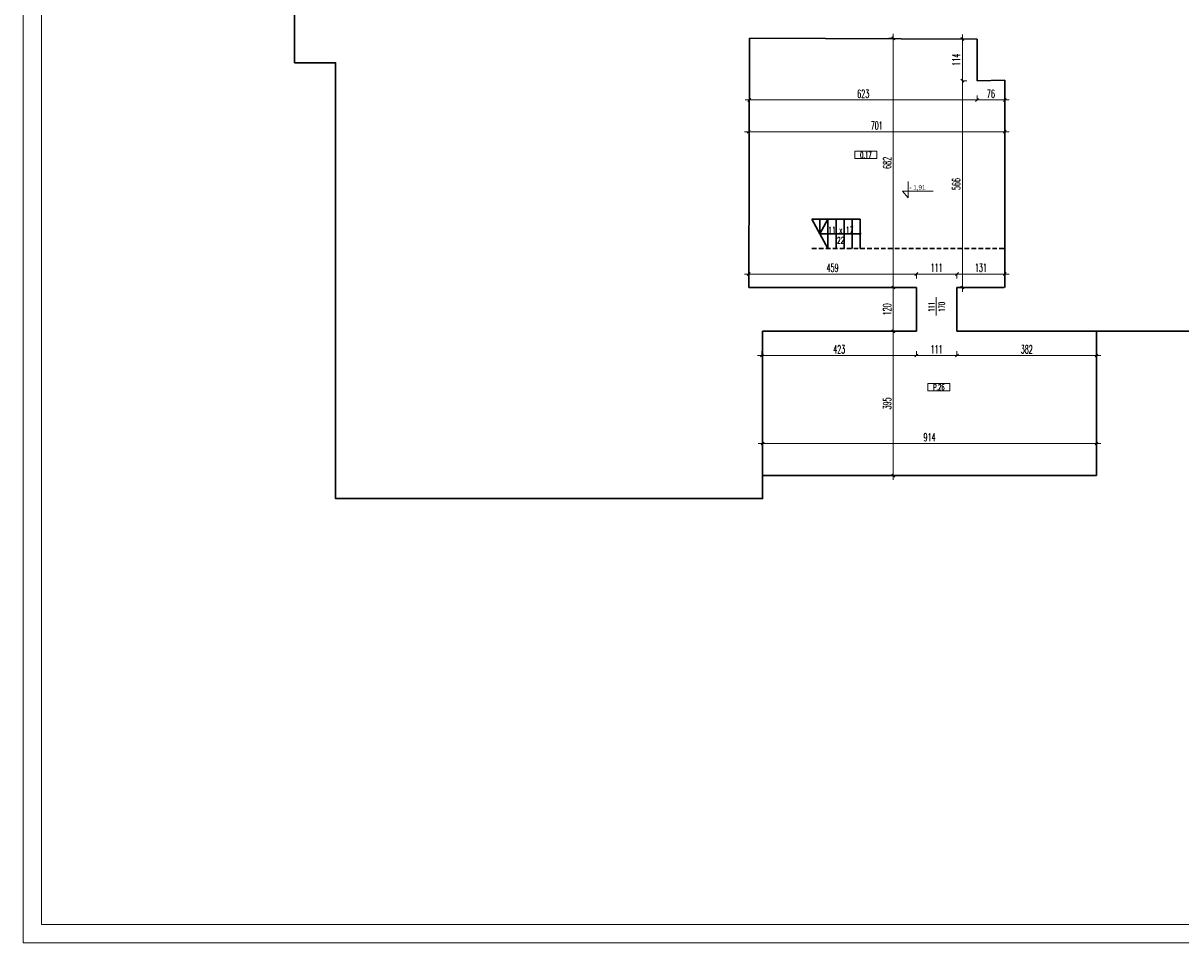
# Model space of a CAD drawing. Header units: millimetres. Extents: x -5207 to 173417, y -28809 to -6400.
# Tile 29 of 256: x -5207 to -2038, y -14634 to -12117. Entities that reach past the tile are written whole.
import ezdxf

# ---------------------------------------------------------------- set-up
doc = ezdxf.new("R2010")
doc.units = ezdxf.units.MM
doc.linetypes.add('HIDDEN', pattern=[9.525, 6.35, -3.175])
for name, color, linetype, lineweight in [('m_tabela', 7, 'Continuous', 15), ('mr_cienka', 4, 'Continuous', 13), ('mr_opis', 6, 'Continuous', 9), ('mr_otwory', 6, 'Continuous', 9), ('mr_wymiar', 3, 'Continuous', 9), ('mr_ściany', 7, 'Continuous', 30)]:
    doc.layers.add(name, color=color, linetype=linetype, lineweight=lineweight)
doc.styles.add('TABELKA', font='arial.ttf')
doc.styles.add('WYM', font='simplex.shx', dxfattribs={"width": 0.5})
doc.dimstyles.new('1do100', dxfattribs={"dimscale": 2, "dimtxt": 12, "dimasz": 5, "dimexe": 0, "dimexo": 0, "dimgap": 3, "dimtad": 1, "dimdec": 0, "dimrnd": 0.5, "dimdsep": 46, "dimtxsty": 'WYM', "dimblk": 'OBLIQUE', "dimcen": 1.2, "dimdle": 6, "dimclrd": 256, "dimclre": 250, "dimclrt": 4, "dimadec": 1, "dimazin": 0, "dimtfac": 1, "dimtdec": 0, "dimtix": 1, "dimtmove": 2, "dimatfit": 3, "dimldrblk": 'NONE', "dimfxl": 1, "dimfxlon": 1, "dimtolj": 1, "dimtzin": 0, "dimlwd": -1, "dimlwe": 0, "dimarcsym": 0})

# ---------------------------------------------------------------- blocks, each defined once
blk = doc.blocks.new('_Oblique')
at = {"color": 0, "linetype": 'ByBlock', "lineweight": -2}
blk.add_line((-0.5, -0.5), (0.5, 0.5), dxfattribs=at)
blk = doc.blocks.new('*D5428')
at = {"layer": 'Defpoints', "color": 0, "ltscale": 2, "transparency": 16777216}
for p in [(-3053.9, -12158.3), (-3053.9, -12840.3), (-2825, -12840.3)]:
    blk.add_point(p, dxfattribs=at)
at = {"layer": 'mr_wymiar', "color": 250, "lineweight": 0, "ltscale": 2, "transparency": 16777216}
for p, q in [((-2837, -12158.3), (-2825, -12158.3)), ((-2837, -12840.3), (-2825, -12840.3))]:
    blk.add_line(p, q, dxfattribs=at)
at = {"layer": 'mr_wymiar', "ltscale": 2, "transparency": 16777216}
blk.add_line((-2825, -12146.3), (-2825, -12852.3), dxfattribs=at)
at = {"layer": 'mr_wymiar', "ltscale": 2, "transparency": 16777216, "xscale": 8, "yscale": 8, "zscale": 8}
for p, rotation in [((-2825, -12158.3), 90), ((-2825, -12840.3), 270)]:
    blk.add_blockref('_Oblique', p, dxfattribs=dict(at, rotation=rotation))
at = {"layer": 'mr_wymiar', "color": 4, "ltscale": 2, "transparency": 16777216, "insert": (-2842, -12499.3), "char_height": 22, "attachment_point": 5, "rotation": 90, "style": 'WYM'}
blk.add_mtext('\\A1;682', dxfattribs=at)
blk = doc.blocks.new('_None')
blk = doc.blocks.new('*D5429')
at = {"layer": 'Defpoints', "color": 0, "ltscale": 2, "transparency": 16777216}
for p in [(-2823, -12840.3), (-2825, -12960.3), (-2817.5, -12960.3)]:
    blk.add_point(p, dxfattribs=at)
at = {"layer": 'mr_wymiar', "ltscale": 2, "transparency": 16777216}
blk.add_line((-2825, -12828.3), (-2825, -12972.3), dxfattribs=at)
at = {"layer": 'mr_wymiar', "color": 250, "lineweight": 0, "ltscale": 2, "transparency": 16777216}
for p, q in [((-2823, -12840.3), (-2825, -12840.3)), ((-2817.5, -12960.3), (-2825, -12960.3))]:
    blk.add_line(p, q, dxfattribs=at)
at = {"layer": 'mr_wymiar', "ltscale": 2, "transparency": 16777216, "xscale": 8, "yscale": 8, "zscale": 8}
for p, rotation in [((-2825, -12840.3), 90), ((-2825, -12960.3), 270)]:
    blk.add_blockref('_Oblique', p, dxfattribs=dict(at, rotation=rotation))
at = {"layer": 'mr_wymiar', "color": 4, "ltscale": 2, "transparency": 16777216, "insert": (-2842, -12900.3), "char_height": 22, "attachment_point": 5, "rotation": 90, "style": 'WYM'}
blk.add_mtext('\\A1;120', dxfattribs=at)
blk = doc.blocks.new('*D5430')
at = {"layer": 'Defpoints', "color": 0, "ltscale": 2, "transparency": 16777216}
for p in [(-2825, -12960.3), (-2825, -13355.3), (-2825, -13355.3)]:
    blk.add_point(p, dxfattribs=at)
at = {"layer": 'mr_wymiar', "ltscale": 2, "transparency": 16777216}
blk.add_line((-2825, -12948.3), (-2825, -13367.3), dxfattribs=at)
at = {"layer": 'mr_wymiar', "color": 250, "lineweight": 0, "ltscale": 2, "transparency": 16777216}
for p, q in [((-2825, -12960.3), (-2825, -12960.3)), ((-2825, -13355.3), (-2825, -13355.3))]:
    blk.add_line(p, q, dxfattribs=at)
at = {"layer": 'mr_wymiar', "ltscale": 2, "transparency": 16777216, "xscale": 8, "yscale": 8, "zscale": 8}
for p, rotation in [((-2825, -12960.3), 90), ((-2825, -13355.3), 270)]:
    blk.add_blockref('_Oblique', p, dxfattribs=dict(at, rotation=rotation))
at = {"layer": 'mr_wymiar', "color": 4, "ltscale": 2, "transparency": 16777216, "insert": (-2842, -13157.8), "char_height": 22, "attachment_point": 5, "rotation": 90, "style": 'WYM'}
blk.add_mtext('\\A1;395', dxfattribs=at)
blk = doc.blocks.new('*D5431')
at = {"layer": 'Defpoints', "color": 0, "ltscale": 2, "transparency": 16777216}
for p in [(-2519.8, -12803.5), (-2650.8, -12840.3), (-2519.8, -12840.3)]:
    blk.add_point(p, dxfattribs=at)
at = {"layer": 'mr_wymiar', "ltscale": 2, "transparency": 16777216}
blk.add_line((-2662.8, -12803.5), (-2507.8, -12803.5), dxfattribs=at)
at = {"layer": 'mr_wymiar', "color": 250, "lineweight": 0, "ltscale": 2, "transparency": 16777216}
for p, q in [((-2650.8, -12815.5), (-2650.8, -12803.5)), ((-2519.8, -12815.5), (-2519.8, -12803.5))]:
    blk.add_line(p, q, dxfattribs=at)
at = {"layer": 'mr_wymiar', "ltscale": 2, "transparency": 16777216, "xscale": 8, "yscale": 8, "zscale": 8, "rotation": 180}
blk.add_blockref('_Oblique', (-2650.8, -12803.5), dxfattribs=at)
at = {"layer": 'mr_wymiar', "ltscale": 2, "transparency": 16777216, "xscale": 8, "yscale": 8, "zscale": 8}
blk.add_blockref('_Oblique', (-2519.8, -12803.5), dxfattribs=at)
at = {"layer": 'mr_wymiar', "color": 4, "ltscale": 2, "transparency": 16777216, "insert": (-2585.3, -12786.5), "char_height": 22, "attachment_point": 5, "style": 'WYM'}
blk.add_mtext('\\A1;131', dxfattribs=at)
blk = doc.blocks.new('*D5432')
at = {"layer": 'Defpoints', "color": 0, "ltscale": 2, "transparency": 16777216}
for p in [(-2650.8, -12803.5), (-2761.8, -12840.3), (-2650.8, -12840.3)]:
    blk.add_point(p, dxfattribs=at)
at = {"layer": 'mr_wymiar', "ltscale": 2, "transparency": 16777216}
blk.add_line((-2773.8, -12803.5), (-2638.8, -12803.5), dxfattribs=at)
at = {"layer": 'mr_wymiar', "color": 250, "lineweight": 0, "ltscale": 2, "transparency": 16777216}
for p, q in [((-2761.8, -12815.5), (-2761.8, -12803.5)), ((-2650.8, -12815.5), (-2650.8, -12803.5))]:
    blk.add_line(p, q, dxfattribs=at)
at = {"layer": 'mr_wymiar', "ltscale": 2, "transparency": 16777216, "xscale": 8, "yscale": 8, "zscale": 8, "rotation": 180}
blk.add_blockref('_Oblique', (-2761.8, -12803.5), dxfattribs=at)
at = {"layer": 'mr_wymiar', "ltscale": 2, "transparency": 16777216, "xscale": 8, "yscale": 8, "zscale": 8}
blk.add_blockref('_Oblique', (-2650.8, -12803.5), dxfattribs=at)
at = {"layer": 'mr_wymiar', "color": 4, "ltscale": 2, "transparency": 16777216, "insert": (-2706.3, -12786.5), "char_height": 22, "attachment_point": 5, "style": 'WYM'}
blk.add_mtext('\\A1;111', dxfattribs=at)
blk = doc.blocks.new('*D5433')
at = {"layer": 'Defpoints', "color": 0, "ltscale": 2, "transparency": 16777216}
for p in [(-2761.8, -12803.5), (-3220.8, -12840.3), (-2761.8, -12840.3)]:
    blk.add_point(p, dxfattribs=at)
at = {"layer": 'mr_wymiar', "ltscale": 2, "transparency": 16777216}
blk.add_line((-3232.8, -12803.5), (-2749.8, -12803.5), dxfattribs=at)
at = {"layer": 'mr_wymiar', "color": 250, "lineweight": 0, "ltscale": 2, "transparency": 16777216}
for p, q in [((-3220.8, -12815.5), (-3220.8, -12803.5)), ((-2761.8, -12815.5), (-2761.8, -12803.5))]:
    blk.add_line(p, q, dxfattribs=at)
at = {"layer": 'mr_wymiar', "ltscale": 2, "transparency": 16777216, "xscale": 8, "yscale": 8, "zscale": 8, "rotation": 180}
blk.add_blockref('_Oblique', (-3220.8, -12803.5), dxfattribs=at)
at = {"layer": 'mr_wymiar', "ltscale": 2, "transparency": 16777216, "xscale": 8, "yscale": 8, "zscale": 8}
blk.add_blockref('_Oblique', (-2761.8, -12803.5), dxfattribs=at)
at = {"layer": 'mr_wymiar', "color": 4, "ltscale": 2, "transparency": 16777216, "insert": (-2991.3, -12786.5), "char_height": 22, "attachment_point": 5, "style": 'WYM'}
blk.add_mtext('\\A1;459', dxfattribs=at)
blk = doc.blocks.new('*D5434')
at = {"layer": 'Defpoints', "color": 0, "ltscale": 2, "transparency": 16777216}
for p in [(-2595.8, -12274.3), (-2519.8, -12273.3), (-2595.8, -12327)]:
    blk.add_point(p, dxfattribs=at)
at = {"layer": 'mr_wymiar', "ltscale": 2, "transparency": 16777216}
blk.add_line((-2507.8, -12327), (-2607.8, -12327), dxfattribs=at)
at = {"layer": 'mr_wymiar', "color": 250, "lineweight": 0, "ltscale": 2, "transparency": 16777216}
for p, q in [((-2595.8, -12315), (-2595.8, -12327)), ((-2519.8, -12315), (-2519.8, -12327))]:
    blk.add_line(p, q, dxfattribs=at)
at = {"layer": 'mr_wymiar', "ltscale": 2, "transparency": 16777216, "xscale": 8, "yscale": 8, "zscale": 8, "rotation": 180}
blk.add_blockref('_Oblique', (-2595.8, -12327), dxfattribs=at)
at = {"layer": 'mr_wymiar', "ltscale": 2, "transparency": 16777216, "xscale": 8, "yscale": 8, "zscale": 8}
blk.add_blockref('_Oblique', (-2519.8, -12327), dxfattribs=at)
at = {"layer": 'mr_wymiar', "color": 4, "ltscale": 2, "transparency": 16777216, "insert": (-2557.8, -12310), "char_height": 22, "attachment_point": 5, "style": 'WYM'}
blk.add_mtext('\\A1;76', dxfattribs=at)
blk = doc.blocks.new('*D5435')
at = {"layer": 'Defpoints', "color": 0, "ltscale": 2, "transparency": 16777216}
for p in [(-3218.8, -12158.3), (-2595.8, -12274.3), (-3218.8, -12327)]:
    blk.add_point(p, dxfattribs=at)
at = {"layer": 'mr_wymiar', "ltscale": 2, "transparency": 16777216}
blk.add_line((-2583.8, -12327), (-3230.8, -12327), dxfattribs=at)
at = {"layer": 'mr_wymiar', "color": 250, "lineweight": 0, "ltscale": 2, "transparency": 16777216}
for p, q in [((-3218.8, -12315), (-3218.8, -12327)), ((-2595.8, -12315), (-2595.8, -12327))]:
    blk.add_line(p, q, dxfattribs=at)
at = {"layer": 'mr_wymiar', "ltscale": 2, "transparency": 16777216, "xscale": 8, "yscale": 8, "zscale": 8, "rotation": 180}
blk.add_blockref('_Oblique', (-3218.8, -12327), dxfattribs=at)
at = {"layer": 'mr_wymiar', "ltscale": 2, "transparency": 16777216, "xscale": 8, "yscale": 8, "zscale": 8}
blk.add_blockref('_Oblique', (-2595.8, -12327), dxfattribs=at)
at = {"layer": 'mr_wymiar', "color": 4, "ltscale": 2, "transparency": 16777216, "insert": (-2907.3, -12310), "char_height": 22, "attachment_point": 5, "style": 'WYM'}
blk.add_mtext('\\A1;623', dxfattribs=at)
blk = doc.blocks.new('*D5436')
at = {"layer": 'Defpoints', "color": 0, "ltscale": 2, "transparency": 16777216}
for p in [(-2595.8, -12160.3), (-2635.8, -12274.3), (-2595.8, -12274.3)]:
    blk.add_point(p, dxfattribs=at)
at = {"layer": 'mr_wymiar', "ltscale": 2, "transparency": 16777216}
blk.add_line((-2635.8, -12148.3), (-2635.8, -12286.3), dxfattribs=at)
at = {"layer": 'mr_wymiar', "color": 250, "lineweight": 0, "ltscale": 2, "transparency": 16777216}
for p, q in [((-2623.8, -12160.3), (-2635.8, -12160.3)), ((-2623.8, -12274.3), (-2635.8, -12274.3))]:
    blk.add_line(p, q, dxfattribs=at)
at = {"layer": 'mr_wymiar', "ltscale": 2, "transparency": 16777216, "xscale": 8, "yscale": 8, "zscale": 8}
for p, rotation in [((-2635.8, -12160.3), 90), ((-2635.8, -12274.3), 270)]:
    blk.add_blockref('_Oblique', p, dxfattribs=dict(at, rotation=rotation))
at = {"layer": 'mr_wymiar', "color": 4, "ltscale": 2, "transparency": 16777216, "insert": (-2652.8, -12217.3), "char_height": 22, "attachment_point": 5, "rotation": 90, "style": 'WYM'}
blk.add_mtext('\\A1;114', dxfattribs=at)
blk = doc.blocks.new('*D5437')
at = {"layer": 'Defpoints', "color": 0, "ltscale": 2, "transparency": 16777216}
for p in [(-2595.8, -12274.3), (-2635.8, -12840.3), (-2595.8, -12840.3)]:
    blk.add_point(p, dxfattribs=at)
at = {"layer": 'mr_wymiar', "ltscale": 2, "transparency": 16777216}
blk.add_line((-2635.8, -12262.3), (-2635.8, -12852.3), dxfattribs=at)
at = {"layer": 'mr_wymiar', "color": 250, "lineweight": 0, "ltscale": 2, "transparency": 16777216}
for p, q in [((-2623.8, -12274.3), (-2635.8, -12274.3)), ((-2623.8, -12840.3), (-2635.8, -12840.3))]:
    blk.add_line(p, q, dxfattribs=at)
at = {"layer": 'mr_wymiar', "ltscale": 2, "transparency": 16777216, "xscale": 8, "yscale": 8, "zscale": 8}
for p, rotation in [((-2635.8, -12274.3), 90), ((-2635.8, -12840.3), 270)]:
    blk.add_blockref('_Oblique', p, dxfattribs=dict(at, rotation=rotation))
at = {"layer": 'mr_wymiar', "color": 4, "ltscale": 2, "transparency": 16777216, "insert": (-2652.8, -12557.3), "char_height": 22, "attachment_point": 5, "rotation": 90, "style": 'WYM'}
blk.add_mtext('\\A1;566', dxfattribs=at)
blk = doc.blocks.new('*D5438')
at = {"layer": 'Defpoints', "color": 0, "ltscale": 2, "transparency": 16777216}
for p in [(-3184.8, -12958.3), (-2761.8, -12960.3), (-2761.8, -13026.6)]:
    blk.add_point(p, dxfattribs=at)
at = {"layer": 'mr_wymiar', "color": 250, "lineweight": 0, "ltscale": 2, "transparency": 16777216}
for p, q in [((-3184.8, -13014.6), (-3184.8, -13026.6)), ((-2761.8, -13014.6), (-2761.8, -13026.6))]:
    blk.add_line(p, q, dxfattribs=at)
at = {"layer": 'mr_wymiar', "ltscale": 2, "transparency": 16777216}
blk.add_line((-3196.8, -13026.6), (-2749.8, -13026.6), dxfattribs=at)
at = {"layer": 'mr_wymiar', "ltscale": 2, "transparency": 16777216, "xscale": 8, "yscale": 8, "zscale": 8, "rotation": 180}
blk.add_blockref('_Oblique', (-3184.8, -13026.6), dxfattribs=at)
at = {"layer": 'mr_wymiar', "ltscale": 2, "transparency": 16777216, "xscale": 8, "yscale": 8, "zscale": 8}
blk.add_blockref('_Oblique', (-2761.8, -13026.6), dxfattribs=at)
at = {"layer": 'mr_wymiar', "color": 4, "ltscale": 2, "transparency": 16777216, "insert": (-2973.3, -13009.6), "char_height": 22, "attachment_point": 5, "style": 'WYM'}
blk.add_mtext('\\A1;423', dxfattribs=at)
blk = doc.blocks.new('*D5439')
at = {"layer": 'Defpoints', "color": 0, "ltscale": 2, "transparency": 16777216}
for p in [(-2761.8, -12960.3), (-2650.8, -12960.3), (-2650.8, -13026.6)]:
    blk.add_point(p, dxfattribs=at)
at = {"layer": 'mr_wymiar', "color": 250, "lineweight": 0, "ltscale": 2, "transparency": 16777216}
for p, q in [((-2761.8, -13014.6), (-2761.8, -13026.6)), ((-2650.8, -13014.6), (-2650.8, -13026.6))]:
    blk.add_line(p, q, dxfattribs=at)
at = {"layer": 'mr_wymiar', "ltscale": 2, "transparency": 16777216}
blk.add_line((-2773.8, -13026.6), (-2638.8, -13026.6), dxfattribs=at)
at = {"layer": 'mr_wymiar', "ltscale": 2, "transparency": 16777216, "xscale": 8, "yscale": 8, "zscale": 8, "rotation": 180}
blk.add_blockref('_Oblique', (-2761.8, -13026.6), dxfattribs=at)
at = {"layer": 'mr_wymiar', "ltscale": 2, "transparency": 16777216, "xscale": 8, "yscale": 8, "zscale": 8}
blk.add_blockref('_Oblique', (-2650.8, -13026.6), dxfattribs=at)
at = {"layer": 'mr_wymiar', "color": 4, "ltscale": 2, "transparency": 16777216, "insert": (-2706.3, -13009.6), "char_height": 22, "attachment_point": 5, "style": 'WYM'}
blk.add_mtext('\\A1;111', dxfattribs=at)
blk = doc.blocks.new('*D5440')
at = {"layer": 'Defpoints', "color": 0, "ltscale": 2, "transparency": 16777216}
for p in [(-2650.8, -12960.3), (-2268.8, -12960.3), (-2268.8, -13026.6)]:
    blk.add_point(p, dxfattribs=at)
at = {"layer": 'mr_wymiar', "color": 250, "lineweight": 0, "ltscale": 2, "transparency": 16777216}
for p, q in [((-2650.8, -13014.6), (-2650.8, -13026.6)), ((-2268.8, -13014.6), (-2268.8, -13026.6))]:
    blk.add_line(p, q, dxfattribs=at)
at = {"layer": 'mr_wymiar', "ltscale": 2, "transparency": 16777216}
blk.add_line((-2662.8, -13026.6), (-2256.8, -13026.6), dxfattribs=at)
at = {"layer": 'mr_wymiar', "ltscale": 2, "transparency": 16777216, "xscale": 8, "yscale": 8, "zscale": 8, "rotation": 180}
blk.add_blockref('_Oblique', (-2650.8, -13026.6), dxfattribs=at)
at = {"layer": 'mr_wymiar', "ltscale": 2, "transparency": 16777216, "xscale": 8, "yscale": 8, "zscale": 8}
blk.add_blockref('_Oblique', (-2268.8, -13026.6), dxfattribs=at)
at = {"layer": 'mr_wymiar', "color": 4, "ltscale": 2, "transparency": 16777216, "insert": (-2459.8, -13009.6), "char_height": 22, "attachment_point": 5, "style": 'WYM'}
blk.add_mtext('\\A1;382', dxfattribs=at)
blk = doc.blocks.new('*D5441')
at = {"layer": 'Defpoints', "color": 0, "ltscale": 2, "transparency": 16777216}
for p in [(-2268.8, -13267.4), (-3182.8, -13355.3), (-2268.8, -13355.3)]:
    blk.add_point(p, dxfattribs=at)
at = {"layer": 'mr_wymiar', "ltscale": 2, "transparency": 16777216}
blk.add_line((-3194.8, -13267.4), (-2256.8, -13267.4), dxfattribs=at)
at = {"layer": 'mr_wymiar', "color": 250, "lineweight": 0, "ltscale": 2, "transparency": 16777216}
for p, q in [((-3182.8, -13279.4), (-3182.8, -13267.4)), ((-2268.8, -13279.4), (-2268.8, -13267.4))]:
    blk.add_line(p, q, dxfattribs=at)
at = {"layer": 'mr_wymiar', "ltscale": 2, "transparency": 16777216, "xscale": 8, "yscale": 8, "zscale": 8, "rotation": 180}
blk.add_blockref('_Oblique', (-3182.8, -13267.4), dxfattribs=at)
at = {"layer": 'mr_wymiar', "ltscale": 2, "transparency": 16777216, "xscale": 8, "yscale": 8, "zscale": 8}
blk.add_blockref('_Oblique', (-2268.8, -13267.4), dxfattribs=at)
at = {"layer": 'mr_wymiar', "color": 4, "ltscale": 2, "transparency": 16777216, "insert": (-2725.8, -13250.4), "char_height": 22, "attachment_point": 5, "style": 'WYM'}
blk.add_mtext('\\A1;914', dxfattribs=at)
blk = doc.blocks.new('*D5442')
at = {"layer": 'Defpoints', "color": 0, "ltscale": 2, "transparency": 16777216}
for p in [(-3220.8, -12414), (-2519.8, -12414), (-2519.8, -12414)]:
    blk.add_point(p, dxfattribs=at)
at = {"layer": 'mr_wymiar', "ltscale": 2, "transparency": 16777216}
blk.add_line((-3232.8, -12414), (-2507.8, -12414), dxfattribs=at)
at = {"layer": 'mr_wymiar', "ltscale": 2, "transparency": 16777216, "xscale": 8, "yscale": 8, "zscale": 8, "rotation": 180}
blk.add_blockref('_Oblique', (-3220.8, -12414), dxfattribs=at)
at = {"layer": 'mr_wymiar', "ltscale": 2, "transparency": 16777216, "xscale": 8, "yscale": 8, "zscale": 8}
blk.add_blockref('_Oblique', (-2519.8, -12414), dxfattribs=at)
at = {"layer": 'mr_wymiar', "color": 4, "ltscale": 2, "transparency": 16777216, "insert": (-2870.3, -12397), "char_height": 22, "attachment_point": 5, "style": 'WYM'}
blk.add_mtext('\\A1;701', dxfattribs=at)
blk = doc.blocks.new('KOTA')
at = {"color": 0}
for p, q in [((0, 0), (0, 50)), ((-16.6, 20), (76.8, 20)), ((-16.6, 20), (0, 0))]:
    blk.add_line(p, q, dxfattribs=at)
at = {"color": 0, "style": 'TABELKA', "flags": 4}
blk.add_attdef('POZIOM', (1.4, 25), '', height=13.7, rotation=360, dxfattribs=at)

msp = doc.modelspace()

# ---------------------------------------------------------------- linework, layer by layer
at = {"layer": 'm_tabela'}
for p, q in [((-5207.0574, -8694.2257), (-5207.0574, -14634.2257)), ((-5157.0574, -8744.2257), (-5157.0574, -14584.2257)), ((-5157.0574, -14584.2257), (3152.9426, -14584.2257)), ((-5207.0574, -14634.2257), (3202.9426, -14634.2257))]:
    msp.add_line(p, q, dxfattribs=at)
at = {"layer": 'mr_cienka', "ltscale": 2}
for p, q in [((-2930.1329, -12467.5592), (-2930.1329, -12487.5592)), ((-2870.1329, -12467.5592), (-2930.1329, -12467.5592)), ((-2930.1329, -12487.5592), (-2870.1329, -12487.5592)), ((-2730.2983, -13103.2869), (-2730.2983, -13123.2869)), ((-2670.2983, -13103.2869), (-2730.2983, -13103.2869)), ((-2730.2983, -13123.2869), (-2670.2983, -13123.2869))]:
    msp.add_line(p, q, dxfattribs=at)
at = {"layer": 'mr_cienka'}
for points in [[(-2870.1329, -12487.5592), (-2870.1329, -12467.5592)], [(-2670.2983, -13123.2869), (-2670.2983, -13103.2869)]]:
    msp.add_lwpolyline(points, dxfattribs=at)
at = {"layer": 'mr_otwory', "ltscale": 2}
msp.add_line((-2707.2339, -12867.1488), (-2707.2339, -12917.1488), dxfattribs=at)
at = {"layer": 'mr_ściany', "ltscale": 2}
for p, q in [((-3218.8122, -12158.2708), (-3220.8122, -12840.2708)), ((-3218.8122, -12158.2708), (-3220.8122, -12840.2708)), ((-2595.8122, -12160.2708), (-3218.8122, -12158.2708)), ((-2595.8122, -12160.2708), (-3218.8122, -12158.2708)), ((-2595.8122, -12160.2708), (-2595.8122, -12274.2708)), ((-2519.8122, -12273.2708), (-2595.8122, -12274.2708)), ((-2519.8122, -12273.2708), (-2519.8122, -12840.2708)), ((-3047.8122, -12653.2708), (-3003.8122, -12733.2708)), ((-3047.8122, -12653.2708), (-2915.8122, -12653.2708)), ((-3025.8122, -12693.2708), (-3025.8122, -12653.2708)), ((-3025.8122, -12693.2708), (-3003.8122, -12653.2708)), ((-3003.8122, -12653.2708), (-3003.8122, -12733.2708)), ((-2981.8122, -12653.2708), (-2981.8122, -12733.2708)), ((-2959.8122, -12653.2708), (-2959.8122, -12733.2708)), ((-2937.8122, -12653.2708), (-2937.8122, -12733.2708)), ((-2915.8122, -12653.2708), (-2915.8122, -12733.2708)), ((-2917.8122, -12693.2708), (-3025.8122, -12693.2708)), ((-3220.8122, -12840.2708), (-2761.8122, -12840.2708)), ((-3220.8122, -12840.2708), (-3113.8122, -12840.2708)), ((-2761.8122, -12840.2708), (-2761.8122, -12960.2708)), ((-2650.8122, -12840.2708), (-2521.8122, -12840.2708)), ((-2650.8122, -12840.2708), (-2650.8122, -12960.2708)), ((-2268.8122, -12960.2708), (-2268.8122, -13355.2708)), ((-3182.8122, -13355.2708), (-2268.8122, -13355.2708))]:
    msp.add_line(p, q, dxfattribs=at)
at = {"layer": 'mr_ściany', "linetype": 'HIDDEN', "ltscale": 2}
for p, q in [((-3047.8122, -12733.2708), (-2915.8122, -12733.2708)), ((-2915.8122, -12733.2708), (-2519.8122, -12733.2708))]:
    msp.add_line(p, q, dxfattribs=at)
at = {"layer": 'mr_ściany', "ltscale": 2}
for points in [[(-2650.8122, -12960.2708), (-1518.8122, -12960.2708), (-1518.8122, -13270.2708), (-1025.8122, -13270.2708), (-1025.8122, -12960.2708), (655.1878, -12960.2708), (655.1878, -13402.2708), (1821.1878, -13402.2708), (1821.1878, -12222.2708), (1935.1878, -12222.2708), (1935.1878, -11655.2708), (1823.1878, -11655.2708), (1823.1878, -10468.2708), (809.1878, -10468.2708), (809.1878, -9793.2708), (-708.8122, -9793.2708), (-708.8122, -10490.2708), (-1813.8122, -10490.2708), (-1813.8122, -9798.2708), (-3333.8122, -9798.2708), (-3333.8122, -10471.2708), (-4351.8122, -10471.2708), (-4351.8122, -11110.2708)], [(-4351.8122, -11187.2708), (-4351.8122, -11657.2708), (-4463.8122, -11657.2708), (-4463.8122, -12225.2708), (-4351.8122, -12225.2708), (-4351.8122, -13418.2708), (-3182.8122, -13418.2708), (-3182.8122, -12960.2708), (-2761.8122, -12960.2708)]]:
    msp.add_lwpolyline(points, dxfattribs=at)
msp.add_circle((-2915.8122, -12693.2708), 2, dxfattribs=at)

# ---------------------------------------------------------------- block references
at = {"layer": 'mr_opis'}
ref = msp.add_blockref('KOTA', (-2784.6151, -12595.1025), dxfattribs=dict(at, xscale=0.8999999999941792, yscale=0.8999999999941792, zscale=0.6))
ref.add_attrib('POZIOM', '- 1,91', (-2780.8773, -12572.6025), dxfattribs={"layer": '0', "height": 12.30314, "style": 'TABELKA', "flags": 4})

# ---------------------------------------------------------------- texts
at = {"layer": 'mr_opis', "ltscale": 2, "insert": (-2998.6237, -12674.2707), "char_height": 17, "width": 59.436729, "attachment_point": 1, "style": 'WYM'}
msp.add_mtext('\\pxqc;{\\W0.6;11 x 17\\P22}', dxfattribs=at)
at = {"layer": 'mr_otwory', "ltscale": 2, "char_height": 17, "attachment_point": 5, "style": 'WYM'}
for s, insert in [('0.17', (-2900.1329, -12477.5592)), ('P.26', (-2700.2983, -13113.2869))]:
    msp.add_mtext_dynamic_manual_height_columns(s, width=40, gutter_width=75, heights=[0], dxfattribs=dict(at, insert=insert))
at = {"layer": 'mr_otwory', "ltscale": 2, "insert": (-2706.4524, -12893.3097), "char_height": 17, "attachment_point": 5, "rotation": 90, "style": 'WYM'}
msp.add_mtext_dynamic_manual_height_columns('111\\P170', width=54.56776, gutter_width=75, heights=[0], dxfattribs=at)

# ---------------------------------------------------------------- dimensions: what is measured, and where the dimension line sits
at = {"layer": 'mr_wymiar', "ltscale": 2}
for base, p1, p2, picture, middle in [((-3218.8122, -12327.0335), (-2595.8122, -12274.2708), (-3218.8122, -12158.2708), '*D5435', (-2907.3122, -12310.0335)), ((-2595.8122, -12327.0335), (-2519.8122, -12273.2708), (-2595.8122, -12274.2708), '*D5434', (-2557.8122, -12310.0335)), ((-2519.8122, -12413.9929), (-3220.8122, -12413.9929), (-2519.8122, -12413.9929), '*D5442', (-2870.3122, -12396.9929)), ((-2761.8122, -12803.5471), (-3220.8122, -12840.2708), (-2761.8122, -12840.2708), '*D5433', (-2991.3122, -12786.5471)), ((-2650.8122, -12803.5471), (-2761.8122, -12840.2708), (-2650.8122, -12840.2708), '*D5432', (-2706.3122, -12786.5471)), ((-2519.8122, -12803.5471), (-2650.8122, -12840.2708), (-2519.8122, -12840.2708), '*D5431', (-2585.3122, -12786.5471)), ((-2761.8122, -13026.5773), (-3184.8122, -12958.2708), (-2761.8122, -12960.2708), '*D5438', (-2973.3122, -13009.5773)), ((-2650.8122, -13026.5773), (-2761.8122, -12960.2708), (-2650.8122, -12960.2708), '*D5439', (-2706.3122, -13009.5773)), ((-2268.8122, -13026.5773), (-2650.8122, -12960.2708), (-2268.8122, -12960.2708), '*D5440', (-2459.8122, -13009.5773)), ((-2268.8122, -13267.3566), (-3182.8122, -13355.2708), (-2268.8122, -13355.2708), '*D5441', (-2725.8122, -13250.3566))]:
    dim = msp.add_linear_dim(base=base, p1=p1, p2=p2, dimstyle='1do100', override={"dimtxt": 11, "dimasz": 4, "dimfxl": 6}, dxfattribs=at)
    dim.commit()
    dim.dimension.update_dxf_attribs({"geometry": picture, "text_midpoint": middle})
for base, p1, p2, picture, middle in [((-2824.9848, -12840.2708), (-3053.8739, -12158.2708), (-3053.8739, -12840.2708), '*D5428', (-2841.9848, -12499.2708)), ((-2635.7649, -12274.2708), (-2595.8122, -12160.2708), (-2595.8122, -12274.2708), '*D5436', (-2652.7649, -12217.2708)), ((-2635.7649, -12840.2708), (-2595.8122, -12274.2708), (-2595.8122, -12840.2708), '*D5437', (-2652.7649, -12557.2708)), ((-2824.9848, -12960.2708), (-2822.9848, -12840.2708), (-2817.4901, -12960.2708), '*D5429', (-2841.9848, -12900.2708)), ((-2824.9848, -13355.2708), (-2824.9848, -12960.2708), (-2824.9848, -13355.2708), '*D5430', (-2841.9848, -13157.7708))]:
    dim = msp.add_linear_dim(base=base, p1=p1, p2=p2, angle=270, dimstyle='1do100', override={"dimtxt": 11, "dimasz": 4, "dimfxl": 6}, dxfattribs=at)
    dim.commit()
    dim.dimension.update_dxf_attribs({"geometry": picture, "text_midpoint": middle})

doc.saveas('drawing.dxf')
